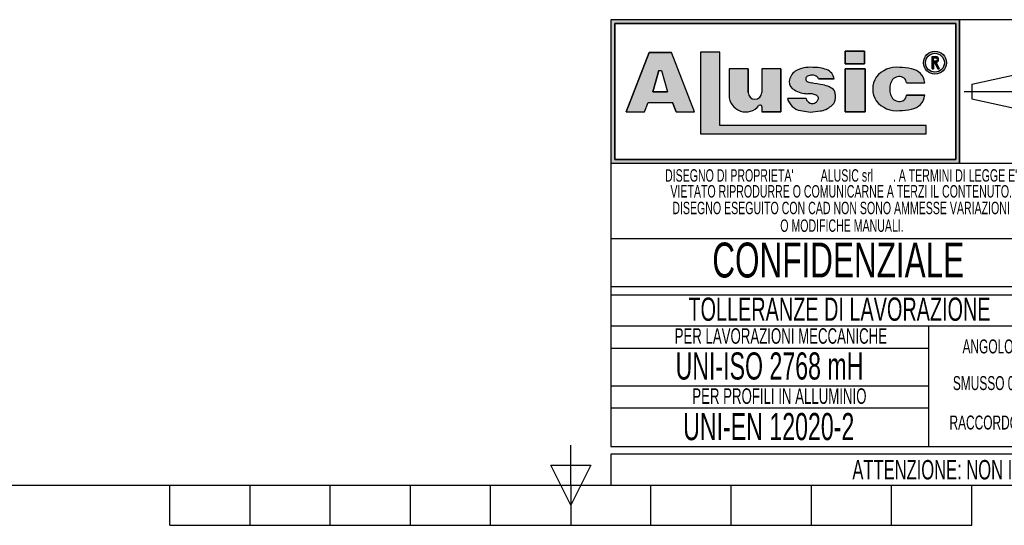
# Model space of a CAD drawing. Header units: millimetres. Extents: x 0 to 420, y 0 to 297.
# Tile 5 of 23: x 139 to 266, y 0 to 65. Entities that reach past the tile are written whole.
import ezdxf
from ezdxf.enums import TextEntityAlignment as Align

# ---------------------------------------------------------------- set-up
doc = ezdxf.new("R2010")
doc.units = ezdxf.units.MM
doc.linetypes.add('CENTERX2', pattern=[20.319999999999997, 12.7, -2.54, 2.54, -2.54])
doc.layers.add('CARTIGLIO', color=140, linetype='Continuous')
doc.styles.add('SLDTEXTSTYLE0', font='TXT', dxfattribs={"width": 0.6382978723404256})
doc.styles.add('SLDTEXTSTYLE1', font='TXT', dxfattribs={"width": 0.675})

# ---------------------------------------------------------------- blocks, each defined once
blk = doc.blocks.new('SW_NOTE_0_1')
at = {"layer": 'CARTIGLIO', "color": 0, "insert": (85.40558510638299, 3.222669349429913), "char_height": 2.5, "attachment_point": 2, "style": 'SLDTEXTSTYLE0'}
blk.add_mtext("ATTENZIONE: NON INTERPRETARE IL DISEGNO. IN CASO DI QUOTE MANCANTI O POCO CHIARE CONSULTARE L'UFFICIO TECNICO", dxfattribs=at)
blk = doc.blocks.new('SW_NOTE_0_14')
at = {"layer": 'CARTIGLIO', "color": 0, "insert": (6.67819148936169, 2.320321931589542), "char_height": 1.8, "attachment_point": 2, "style": 'SLDTEXTSTYLE0'}
blk.add_mtext("ANGOLO ±10'", dxfattribs=at)
blk = doc.blocks.new('SW_NOTE_0_15')
at = {"layer": 'CARTIGLIO', "color": 0, "insert": (23.93617021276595, 3.867203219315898), "char_height": 3, "attachment_point": 2, "style": 'SLDTEXTSTYLE0'}
blk.add_mtext('TOLLERANZE DI LAVORAZIONE', dxfattribs=at)
blk = doc.blocks.new('SW_NOTE_0_16')
at = {"layer": 'CARTIGLIO', "color": 0, "insert": (21.07265624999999, 5.800804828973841), "char_height": 4.500000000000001, "attachment_point": 2, "style": 'SLDTEXTSTYLE1'}
blk.add_mtext('CONFIDENZIALE', dxfattribs=at)
blk = doc.blocks.new('SW_NOTE_0_17')
at = {"layer": 'CARTIGLIO', "color": 0, "insert": (28.04255319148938, 2.062508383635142), "char_height": 1.6, "attachment_point": 2, "style": 'SLDTEXTSTYLE0'}
blk.add_mtext('DISEGNO ESEGUITO CON CAD NON SONO AMMESSE VARIAZIONI', dxfattribs=at)
blk = doc.blocks.new('SW_NOTE_0_18')
at = {"layer": 'CARTIGLIO', "color": 0, "insert": (27.3404255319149, 2.062508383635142), "char_height": 1.6, "attachment_point": 2, "style": 'SLDTEXTSTYLE0'}
blk.add_mtext('VIETATO RIPRODURRE O COMUNICARNE A TERZI IL CONTENUTO.', dxfattribs=at)
blk = doc.blocks.new('SW_NOTE_0_19')
at = {"layer": 'CARTIGLIO', "color": 0, "insert": (7.587765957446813, 2.320321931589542), "char_height": 1.8, "attachment_point": 2, "style": 'SLDTEXTSTYLE0'}
blk.add_mtext('SMUSSO 0.5x45°', dxfattribs=at)
blk = doc.blocks.new('SW_NOTE_0_20')
at = {"layer": 'CARTIGLIO', "color": 0, "insert": (10.40425531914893, 2.062508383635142), "char_height": 1.6, "attachment_point": 2, "style": 'SLDTEXTSTYLE0'}
blk.add_mtext('O MODIFICHE MANUALI.', dxfattribs=at)
blk = doc.blocks.new('SW_NOTE_0_21')
at = {"layer": 'CARTIGLIO', "color": 0, "char_height": 1.6, "attachment_point": 2, "style": 'SLDTEXTSTYLE0'}
for s, insert in [("DISEGNO DI PROPRIETA'", (10.27659574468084, 2.062508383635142)), ('ALUSIC srl', (25.45120500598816, 2.062508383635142)), (". A TERMINI DI LEGGE E'", (39.41078027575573, 2.062508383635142))]:
    blk.add_mtext(s, dxfattribs=dict(at, insert=insert))
blk = doc.blocks.new('SW_NOTE_0_22')
at = {"layer": 'CARTIGLIO', "color": 0, "insert": (8.569148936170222, 2.320321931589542), "char_height": 1.8, "attachment_point": 2, "style": 'SLDTEXTSTYLE0'}
blk.add_mtext('RACCORDO R 0.5', dxfattribs=at)
blk = doc.blocks.new('SW_NOTE_0_23')
at = {"layer": 'CARTIGLIO', "color": 0, "insert": (18.30319148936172, 2.578135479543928), "char_height": 2, "attachment_point": 2, "style": 'SLDTEXTSTYLE0'}
blk.add_mtext('PER LAVORAZIONI MECCANICHE', dxfattribs=at)
blk = doc.blocks.new('SW_NOTE_0_24')
at = {"layer": 'CARTIGLIO', "color": 0, "insert": (15.68484042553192, 4.511737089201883), "char_height": 3.5, "attachment_point": 2, "style": 'SLDTEXTSTYLE0'}
blk.add_mtext('UNI-ISO 2768 mH', dxfattribs=at)
blk = doc.blocks.new('SW_NOTE_0_25')
at = {"layer": 'CARTIGLIO', "color": 0, "insert": (13.85638297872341, 2.578135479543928), "char_height": 2, "attachment_point": 2, "style": 'SLDTEXTSTYLE0'}
blk.add_mtext('PER PROFILI IN ALLUMINIO', dxfattribs=at)
blk = doc.blocks.new('SW_NOTE_0_26')
at = {"layer": 'CARTIGLIO', "color": 0, "insert": (14.05585106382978, 4.511737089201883), "char_height": 3.5, "attachment_point": 2, "style": 'SLDTEXTSTYLE0'}
blk.add_mtext('UNI-EN 12020-2', dxfattribs=at)
blk = doc.blocks.new('Cartiglio ALUSIC')
at = {"layer": 'CARTIGLIO'}
h = blk.add_hatch(color=256, dxfattribs=at)
h.paths.add_polyline_path([(113.971100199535, 149.9990413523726), (113.971100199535, 131.4990413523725), (158.971100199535, 131.4990413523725), (158.971100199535, 149.9990413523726)], flags=0)
h.paths.add_polyline_path([(114.471100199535, 131.9990413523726), (114.471100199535, 149.4990413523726), (158.471100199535, 149.4990413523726), (158.471100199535, 131.9990413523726)], flags=0)
h = blk.add_hatch(color=256, dxfattribs=at)
h.paths.add_polyline_path([(118.292263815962, 138.1064632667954), (118.7611454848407, 139.3206628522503), (121.9303757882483, 139.3206628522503), (122.3992574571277, 138.1064632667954), (124.7510688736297, 138.1064632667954), (121.7833115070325, 145.7916640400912), (118.9082097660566, 145.7916640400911), (115.9404523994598, 138.1064632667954)], flags=0)
h.paths.add_polyline_path([(119.3961687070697, 140.7216809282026), (120.1708764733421, 143.4547391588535), (120.5206447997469, 143.4547391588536), (121.2953525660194, 140.721680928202)], flags=0)
for points in [[(128.0219401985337, 145.7956943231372), (125.5527056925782, 145.7956943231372), (125.5527056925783, 135.2696801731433), (154.6424359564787, 135.2696801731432), (154.6424359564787, 136.3597302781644), (128.0219401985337, 136.3597302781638)], [(144.2116339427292, 145.9308884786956), (144.2116339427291, 144.3245774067), (146.6985305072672, 144.3245774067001), (146.6985305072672, 145.9308884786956)], [(146.7838932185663, 143.6808359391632), (144.2116339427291, 143.6808359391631), (144.2116339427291, 138.1064632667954), (146.7838932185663, 138.1064632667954)]]:
    blk.add_hatch(color=256, dxfattribs=at).paths.add_polyline_path(points, flags=0)
h = blk.add_hatch(color=256, dxfattribs=at)
edge = h.paths.add_edge_path(flags=0)
edge.add_arc((155.7921827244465, 144.4510199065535), 1.479868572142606, 0, 360)
edge = h.paths.add_edge_path(flags=0)
edge.add_arc((155.7921827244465, 144.4510199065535), 1.214864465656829, 0, 360)
h = blk.add_hatch(color=256, dxfattribs=at)
edge = h.paths.add_edge_path(flags=0)
edge.add_arc((155.8903200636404, 144.8676091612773), 0.3723980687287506, 277.1406326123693, 450.0000000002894)
edge.add_line((155.8903200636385, 145.240007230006), (155.450204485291, 145.240007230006))
edge.add_line((155.450204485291, 145.240007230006), (155.450204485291, 143.6880606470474))
edge.add_line((155.450204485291, 143.6880606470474), (155.605611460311, 143.6880606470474))
edge.add_line((155.605611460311, 143.6880606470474), (155.605611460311, 144.4952110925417))
edge.add_line((155.605611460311, 144.4952110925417), (155.764003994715, 144.4952110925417))
edge.add_line((155.764003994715, 144.4952110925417), (156.171212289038, 143.6880606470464))
edge.add_line((156.171212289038, 143.6880606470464), (156.3452765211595, 143.6880606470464))
edge.add_line((156.3452765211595, 143.6880606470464), (155.9366110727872, 144.4980993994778))
edge = h.paths.add_edge_path(flags=0)
edge.add_line((155.6056114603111, 145.0846002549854), (155.8903200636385, 145.0846002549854))
edge.add_arc((155.8903200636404, 144.8676091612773), 0.2169910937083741, -90.00000000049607, 90.00000000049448, ccw=False)
edge.add_line((155.8903200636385, 144.6506180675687), (155.6056114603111, 144.6506180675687))
edge.add_line((155.6056114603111, 144.6506180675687), (155.6056114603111, 145.0846002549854))
h = blk.add_hatch(color=256, dxfattribs=at)
edge = h.paths.add_edge_path(flags=0)
edge.add_arc((132.5578484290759, 140.6186164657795), 0.8721260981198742, 180, 360, ccw=False)
edge.add_line((131.6857223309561, 140.6186164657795), (131.6857223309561, 143.6808359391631))
edge.add_line((131.6857223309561, 143.6808359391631), (129.2243885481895, 143.6808359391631))
edge.add_line((129.2243885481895, 143.6808359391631), (129.2243885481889, 140.2640777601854))
edge.add_arc((131.3820030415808, 140.2640777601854), 2.157614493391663, 180, 321.9680973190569)
edge.add_arc((133.2350345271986, 138.8146685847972), 0.1949400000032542, 3.751097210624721e-10, 141.9680973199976, ccw=False)
edge.add_line((133.4299745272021, 138.8146685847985), (133.4299745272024, 138.106463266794))
edge.add_line((133.4299745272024, 138.106463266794), (135.91068894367, 138.106463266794))
edge.add_line((135.91068894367, 138.106463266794), (135.9106889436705, 143.6808359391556))
edge.add_line((135.9106889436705, 143.6808359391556), (133.4299745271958, 143.6808359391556))
edge.add_line((133.4299745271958, 143.6808359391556), (133.4299745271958, 140.6186164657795))
h = blk.add_hatch(color=256, dxfattribs=at)
edge = h.paths.add_edge_path(flags=0)
edge.add_line((139.7219511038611, 138.0874905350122), (140.9616140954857, 138.2313935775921))
edge.add_arc((140.6251358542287, 140.9172664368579), 2.706867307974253, 277.1406456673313, 311.0032214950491)
edge.add_arc((141.7459062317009, 139.8536948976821), 1.178212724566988, 303.7868133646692, 347.8980612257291)
edge.add_arc((141.0550130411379, 140.1458147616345), 1.920162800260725, 343.6935231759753, 381.4193527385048)
edge.add_arc((140.9170023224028, 138.8528855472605), 2.77207698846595, 46.00269433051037, 81.25096772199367)
edge.add_arc((133.1604335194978, 99.54681763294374), 42.8338661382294, 78.993004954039, 81.01866969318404)
edge.add_arc((140.0875549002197, 143.5111497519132), 1.672976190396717, 238.77709912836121, 261.74465207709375, ccw=False)
edge.add_arc((139.511171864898, 142.3534770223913), 0.3988810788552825, 114.64010585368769, 223.1865854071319, ccw=False)
edge.add_arc((139.9292750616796, 141.471492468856), 1.374925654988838, 90.51660503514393, 115.15343256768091, ccw=False)
edge.add_arc((139.978971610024, 141.8617877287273), 0.986530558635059, 50.69488274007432, 93.60864602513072, ccw=False)
edge.add_arc((140.2656634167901, 142.2302567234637), 0.519939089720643, 14.547573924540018, 49.4198797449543, ccw=False)
edge.add_line((140.7689329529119, 142.3608569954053), (142.7634621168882, 142.3608569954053))
edge.add_arc((141.3534729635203, 142.2214802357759), 1.416861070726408, 5.645321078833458, 71.38339334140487)
edge.add_arc((140.0918708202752, 138.6413140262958), 5.212710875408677, 70.80435731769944, 90.86664277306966)
edge.add_arc((139.6876943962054, 140.01898057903), 3.848224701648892, 85.15036290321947, 119.9120405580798)
edge.add_arc((138.7589405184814, 141.8826763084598), 1.774008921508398, 123.9309471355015, 174.9914571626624)
edge.add_arc((138.007121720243, 141.9227892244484), 1.021881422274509, 173.5516105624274, 249.3813116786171)
edge.add_arc((139.4480837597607, 143.8857829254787), 3.430150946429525, 238.3320469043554, 269.1908231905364)
edge.add_arc((139.5671105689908, 138.3083973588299), 2.154096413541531, 64.99796384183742, 94.45891481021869, ccw=False)
edge.add_arc((140.3551381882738, 139.8813550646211), 0.398545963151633, -35.586121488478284, 72.11412463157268, ccw=False)
edge.add_arc((139.9862171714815, 139.9393420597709), 0.7512299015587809, 245.201083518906, 337.29941344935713, ccw=False)
edge.add_arc((139.934335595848, 140.0154535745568), 0.8024620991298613, 192.5591591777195, 250.8523518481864, ccw=False)
edge.add_line((139.1510748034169, 139.8409601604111), (136.768183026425, 139.8409601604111))
edge.add_arc((138.8654850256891, 140.4022414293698), 2.1711085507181, 194.9824340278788, 258.3364147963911)
edge.add_line((138.4265630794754, 138.2759630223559), (139.7219511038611, 138.0874905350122))
h = blk.add_hatch(color=256, dxfattribs=at)
edge = h.paths.add_edge_path(flags=0)
edge.add_arc((151.1448446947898, 140.5631500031), 1.095489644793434, 191.1589777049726, 269.9285492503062, ccw=False)
edge.add_arc((152.2932291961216, 141.066632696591), 2.335462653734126, 162.1599290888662, 197.8400709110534, ccw=False)
edge.add_arc((151.1448446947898, 141.5701153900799), 1.095489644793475, 90.07145075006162, 168.8410222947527, ccw=False)
edge.add_arc((151.2517282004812, 141.8150308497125), 0.8574339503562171, 2.566657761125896, 97.25285314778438, ccw=False)
edge.add_line((152.108301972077, 141.8534281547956), (154.4848142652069, 141.8534281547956))
edge.add_arc((152.4212904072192, 141.6061501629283), 2.078287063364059, 6.833333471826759, 81.00039250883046)
edge.add_arc((151.336234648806, 138.6914263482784), 5.163706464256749, 74.1517675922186, 91.31975036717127)
edge.add_arc((150.8738064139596, 140.4366829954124), 3.434301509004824, 84.25969198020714, 140.8312604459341)
edge.add_arc((150.5707293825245, 141.0666326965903), 2.817144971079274, 146.8823062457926, 213.1176937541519)
edge.add_arc((150.87380641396, 141.6965823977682), 3.434301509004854, 219.1687395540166, 275.7403080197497)
edge.add_arc((151.3362346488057, 143.4418390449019), 5.163706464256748, 268.6802496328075, 285.8482324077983)
edge.add_arc((152.4212904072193, 140.5271152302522), 2.078287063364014, 278.9996074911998, 353.1666665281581)
edge.add_line((154.4848142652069, 140.2798372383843), (152.1083019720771, 140.2798372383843))
edge.add_arc((151.2517282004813, 140.3182345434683), 0.8574339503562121, 262.7471468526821, 357.4333422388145, ccw=False)
for p, q in [((113.971100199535, 149.9990413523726), (113.971100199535, 131.4990413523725)), ((113.971100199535, 149.9990413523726), (113.971100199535, 94.99904135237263)), ((173.971100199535, 149.9990413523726), (113.971100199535, 149.9990413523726)), ((158.971100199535, 149.9990413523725), (113.971100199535, 149.9990413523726)), ((113.971100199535, 149.9990413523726), (113.971100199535, 131.4990413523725)), ((113.971100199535, 149.9990413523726), (113.971100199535, 115.5498549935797)), ((158.971100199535, 131.4990413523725), (158.971100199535, 149.9990413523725)), ((158.971100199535, 149.9990413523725), (158.971100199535, 131.4990413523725)), ((114.471100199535, 131.9990413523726), (114.471100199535, 149.4990413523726)), ((114.471100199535, 149.4990413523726), (114.471100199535, 131.9990413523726)), ((114.471100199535, 149.4990413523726), (158.471100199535, 149.4990413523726)), ((158.471100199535, 149.4990413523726), (114.471100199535, 149.4990413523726)), ((158.471100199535, 149.4990413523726), (158.471100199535, 131.9990413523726)), ((158.471100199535, 131.9990413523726), (158.471100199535, 149.4990413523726)), ((118.9082097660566, 145.7916640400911), (115.9404523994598, 138.1064632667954)), ((115.9404523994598, 138.1064632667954), (118.9082097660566, 145.7916640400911)), ((121.7833115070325, 145.7916640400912), (118.9082097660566, 145.7916640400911)), ((118.9082097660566, 145.7916640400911), (121.7833115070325, 145.7916640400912)), ((124.7510688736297, 138.1064632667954), (121.7833115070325, 145.7916640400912)), ((124.7510688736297, 138.1064632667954), (121.7833115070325, 145.7916640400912)), ((128.0219401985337, 145.7956943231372), (125.5527056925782, 145.7956943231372)), ((125.5527056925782, 145.7956943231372), (125.5527056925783, 135.2696801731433)), ((128.0219401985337, 145.7956943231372), (125.5527056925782, 145.7956943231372)), ((125.5527056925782, 145.7956943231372), (125.5527056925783, 135.2696801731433)), ((128.0219401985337, 136.3597302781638), (128.0219401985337, 145.7956943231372)), ((128.0219401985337, 136.3597302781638), (128.0219401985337, 145.7956943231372)), ((146.6985305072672, 145.9308884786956), (144.2116339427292, 145.9308884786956)), ((144.2116339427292, 145.9308884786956), (144.2116339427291, 144.3245774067)), ((144.2116339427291, 144.3245774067), (144.2116339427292, 145.9308884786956)), ((144.2116339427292, 145.9308884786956), (146.6985305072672, 145.9308884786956)), ((146.6985305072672, 145.9308884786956), (146.6985305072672, 144.3245774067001)), ((146.6985305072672, 144.3245774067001), (146.6985305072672, 145.9308884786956)), ((155.450204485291, 143.6880606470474), (155.450204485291, 145.240007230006)), ((155.450204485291, 143.6880606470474), (155.450204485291, 145.240007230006)), ((155.450204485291, 145.240007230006), (155.8903200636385, 145.240007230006)), ((155.450204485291, 145.240007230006), (155.8903200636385, 145.240007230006)), ((155.6056114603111, 145.0846002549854), (155.8903200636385, 145.0846002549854)), ((155.6056114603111, 144.6506180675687), (155.6056114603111, 145.0846002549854)), ((155.6056114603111, 144.6506180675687), (155.6056114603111, 145.0846002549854)), ((155.6056114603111, 145.0846002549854), (155.8903200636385, 145.0846002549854)), ((129.2243885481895, 143.6808359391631), (129.2243885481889, 140.2640777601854)), ((131.6857223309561, 143.6808359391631), (129.2243885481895, 143.6808359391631)), ((131.6857223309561, 143.6808359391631), (129.2243885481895, 143.6808359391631)), ((129.2243885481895, 143.6808359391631), (129.2243885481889, 140.2640777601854)), ((131.6857223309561, 140.6186164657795), (131.6857223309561, 143.6808359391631)), ((131.6857223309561, 143.6808359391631), (131.6857223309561, 140.6186164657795)), ((135.9106889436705, 143.6808359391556), (133.4299745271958, 143.6808359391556)), ((133.4299745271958, 143.6808359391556), (133.4299745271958, 140.6186164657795)), ((133.4299745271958, 143.6808359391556), (133.4299745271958, 140.6186164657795)), ((135.9106889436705, 143.6808359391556), (133.4299745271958, 143.6808359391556)), ((135.9106889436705, 143.6808359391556), (135.91068894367, 138.106463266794)), ((135.91068894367, 138.106463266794), (135.9106889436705, 143.6808359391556)), ((144.2116339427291, 144.3245774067), (146.6985305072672, 144.3245774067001)), ((146.6985305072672, 144.3245774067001), (144.2116339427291, 144.3245774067)), ((146.7838932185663, 143.6808359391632), (144.2116339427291, 143.6808359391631)), ((144.2116339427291, 143.6808359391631), (144.2116339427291, 138.1064632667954)), ((144.2116339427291, 143.6808359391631), (146.7838932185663, 143.6808359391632)), ((144.2116339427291, 138.1064632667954), (144.2116339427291, 143.6808359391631)), ((146.7838932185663, 138.1064632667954), (146.7838932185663, 143.6808359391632)), ((146.7838932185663, 143.6808359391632), (146.7838932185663, 138.1064632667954)), ((155.450204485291, 143.6880606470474), (155.605611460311, 143.6880606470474)), ((155.605611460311, 143.6880606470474), (155.450204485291, 143.6880606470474)), ((155.6056114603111, 144.6506180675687), (155.8903200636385, 144.6506180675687)), ((155.8903200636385, 144.6506180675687), (155.6056114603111, 144.6506180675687)), ((155.605611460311, 144.4952110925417), (155.605611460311, 143.6880606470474)), ((155.605611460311, 143.6880606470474), (155.605611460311, 144.4952110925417)), ((155.764003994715, 144.4952110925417), (155.605611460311, 144.4952110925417)), ((155.605611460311, 144.4952110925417), (155.764003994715, 144.4952110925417)), ((156.171212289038, 143.6880606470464), (155.764003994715, 144.4952110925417)), ((155.764003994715, 144.4952110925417), (156.171212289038, 143.6880606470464)), ((155.9366110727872, 144.4980993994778), (156.3452765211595, 143.6880606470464)), ((155.9366110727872, 144.4980993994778), (156.3452765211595, 143.6880606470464)), ((156.171212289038, 143.6880606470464), (156.3452765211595, 143.6880606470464)), ((156.3452765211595, 143.6880606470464), (156.171212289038, 143.6880606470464)), ((119.3961687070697, 140.7216809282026), (120.1708764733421, 143.4547391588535)), ((120.1708764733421, 143.4547391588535), (119.3961687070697, 140.7216809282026)), ((120.1708764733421, 143.4547391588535), (120.5206447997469, 143.4547391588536)), ((120.1708764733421, 143.4547391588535), (120.5206447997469, 143.4547391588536)), ((120.5206447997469, 143.4547391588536), (121.2953525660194, 140.721680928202)), ((120.5206447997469, 143.4547391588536), (121.2953525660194, 140.721680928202)), ((140.7689329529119, 142.3608569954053), (142.7634621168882, 142.3608569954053)), ((142.7634621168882, 142.3608569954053), (140.7689329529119, 142.3608569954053)), ((160.5624374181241, 141.7060810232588), (166.0550106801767, 142.8872795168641)), ((152.108301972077, 141.8534281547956), (154.4848142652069, 141.8534281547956)), ((152.108301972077, 141.8534281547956), (154.4848142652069, 141.8534281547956)), ((160.5624374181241, 141.7060810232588), (160.5624374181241, 139.7920016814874)), ((121.2953525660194, 140.721680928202), (119.3961687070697, 140.7216809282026)), ((119.3961687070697, 140.7216809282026), (121.2953525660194, 140.721680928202)), ((139.1510748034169, 139.8409601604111), (136.768183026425, 139.8409601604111)), ((139.1510748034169, 139.8409601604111), (136.768183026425, 139.8409601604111)), ((154.4848142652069, 140.2798372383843), (152.1083019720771, 140.2798372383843)), ((152.1083019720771, 140.2798372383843), (154.4848142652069, 140.2798372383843)), ((160.5624374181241, 139.7920016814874), (166.0550106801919, 138.6108031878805)), ((118.292263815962, 138.1064632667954), (118.7611454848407, 139.3206628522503)), ((118.292263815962, 138.1064632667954), (118.7611454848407, 139.3206628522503)), ((118.7611454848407, 139.3206628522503), (121.9303757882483, 139.3206628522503)), ((118.7611454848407, 139.3206628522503), (121.9303757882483, 139.3206628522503)), ((122.3992574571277, 138.1064632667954), (121.9303757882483, 139.3206628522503)), ((121.9303757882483, 139.3206628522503), (122.3992574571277, 138.1064632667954)), ((133.4299745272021, 138.8146685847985), (133.4299745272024, 138.106463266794)), ((133.4299745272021, 138.8146685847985), (133.4299745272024, 138.106463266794)), ((115.9404523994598, 138.1064632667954), (118.292263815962, 138.1064632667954)), ((115.9404523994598, 138.1064632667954), (118.292263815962, 138.1064632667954)), ((122.3992574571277, 138.1064632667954), (124.7510688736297, 138.1064632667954)), ((122.3992574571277, 138.1064632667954), (124.7510688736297, 138.1064632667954)), ((133.4299745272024, 138.106463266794), (135.91068894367, 138.106463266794)), ((135.91068894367, 138.106463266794), (133.4299745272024, 138.106463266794)), ((138.4265630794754, 138.2759630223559), (139.7219511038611, 138.0874905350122)), ((138.4265630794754, 138.2759630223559), (139.7219511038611, 138.0874905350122)), ((139.7219511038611, 138.0874905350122), (140.9616140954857, 138.2313935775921)), ((139.7219511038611, 138.0874905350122), (140.9616140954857, 138.2313935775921)), ((144.2116339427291, 138.1064632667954), (146.7838932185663, 138.1064632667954)), ((146.7838932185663, 138.1064632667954), (144.2116339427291, 138.1064632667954)), ((154.6424359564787, 136.3597302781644), (128.0219401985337, 136.3597302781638)), ((154.6424359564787, 136.3597302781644), (128.0219401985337, 136.3597302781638)), ((154.6424359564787, 135.2696801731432), (154.6424359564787, 136.3597302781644)), ((154.6424359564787, 135.2696801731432), (154.6424359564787, 136.3597302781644)), ((125.5527056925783, 135.2696801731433), (154.6424359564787, 135.2696801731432)), ((125.5527056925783, 135.2696801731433), (154.6424359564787, 135.2696801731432)), ((113.971100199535, 131.4990413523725), (158.971100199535, 131.4990413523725)), ((113.971100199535, 131.4990413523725), (173.971100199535, 131.4990413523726)), ((158.471100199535, 131.9990413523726), (114.471100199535, 131.9990413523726)), ((114.471100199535, 131.9990413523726), (158.471100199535, 131.9990413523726)), ((173.971100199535, 121.7636603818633), (113.971100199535, 121.7636603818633)), ((173.971100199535, 115.5498549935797), (113.971100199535, 115.5498549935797)), ((113.971100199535, 114.5498549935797), (173.971100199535, 114.5498549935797)), ((113.971100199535, 114.5498549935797), (113.971100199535, 94.99904135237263)), ((173.9571410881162, 110.4900006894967), (113.9571410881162, 110.4900006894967)), ((154.9806365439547, 94.99904135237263), (154.9806365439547, 110.4900006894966)), ((113.971100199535, 107.6716313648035), (154.9806365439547, 107.6716313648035)), ((154.9806365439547, 102.7445210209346), (113.971100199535, 102.7445210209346)), ((113.9850593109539, 99.96496483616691), (154.9945956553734, 99.96496483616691)), ((113.971100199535, 94.99904135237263), (173.971100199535, 94.99904135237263)), ((313.621100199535, 93.99904135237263), (113.971100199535, 93.99904135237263)), ((113.971100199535, 93.99904135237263), (113.971100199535, 89.99904135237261)), ((113.971100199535, 89.99904135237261), (313.621100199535, 89.99904135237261))]:
    blk.add_line(p, q, dxfattribs=at)
at = {"layer": 'CARTIGLIO', "linetype": 'CENTERX2'}
blk.add_line((159.5584198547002, 140.749041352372), (173.3837805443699, 140.749041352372), dxfattribs=at)
at = {"layer": 'CARTIGLIO', "linetype": 'Continuous'}
blk.add_line((113.9695322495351, 89.99904135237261), (313.621100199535, 89.99904135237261), dxfattribs=at)
at = {"layer": 'CARTIGLIO'}
for radius in [1.479868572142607, 1.479868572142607, 1.214864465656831, 1.214864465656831]:
    blk.add_circle((155.7921827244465, 144.4510199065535), radius, dxfattribs=at)
for centre, radius, start, end in [((155.8903200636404, 144.8676091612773), 0.3723980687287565, 277.1406326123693, 90.00000000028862), ((155.8903200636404, 144.8676091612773), 0.3723980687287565, 277.1406326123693, 90.00000000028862), ((155.8903200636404, 144.8676091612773), 0.2169910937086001, 269.9999999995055, 90.00000000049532), ((155.8903200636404, 144.8676091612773), 0.2169910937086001, 269.9999999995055, 90.00000000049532), ((139.6876943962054, 140.01898057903), 3.848224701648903, 85.15036290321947, 119.9120405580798), ((139.6876943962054, 140.01898057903), 3.848224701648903, 85.15036290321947, 119.9120405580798), ((140.0918708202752, 138.6413140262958), 5.212710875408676, 70.80435731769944, 90.86664277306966), ((140.0918708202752, 138.6413140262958), 5.212710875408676, 70.80435731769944, 90.86664277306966), ((150.8738064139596, 140.4366829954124), 3.434301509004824, 84.25969198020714, 140.8312604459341), ((150.8738064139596, 140.4366829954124), 3.434301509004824, 84.25969198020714, 140.8312604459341), ((151.336234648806, 138.6914263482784), 5.163706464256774, 74.1517675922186, 91.31975036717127), ((151.336234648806, 138.6914263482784), 5.163706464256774, 74.1517675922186, 91.31975036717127), ((152.4212904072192, 141.6061501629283), 2.078287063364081, 6.833333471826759, 81.00039250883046), ((152.4212904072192, 141.6061501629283), 2.078287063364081, 6.833333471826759, 81.00039250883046), ((138.7589405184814, 141.8826763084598), 1.774008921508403, 123.9309471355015, 174.9914571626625), ((138.7589405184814, 141.8826763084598), 1.774008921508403, 123.9309471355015, 174.9914571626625), ((139.511171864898, 142.3534770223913), 0.3988810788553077, 114.6401058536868, 223.1865854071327), ((139.511171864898, 142.3534770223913), 0.3988810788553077, 114.6401058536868, 223.1865854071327), ((139.9292750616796, 141.471492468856), 1.374925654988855, 90.51660503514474, 115.1534325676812), ((139.9292750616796, 141.471492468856), 1.374925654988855, 90.51660503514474, 115.1534325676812), ((139.978971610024, 141.8617877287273), 0.9865305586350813, 50.69488274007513, 93.60864602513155), ((139.978971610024, 141.8617877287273), 0.9865305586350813, 50.69488274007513, 93.60864602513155), ((140.2656634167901, 142.2302567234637), 0.5199390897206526, 14.5475739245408, 49.41987974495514), ((140.2656634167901, 142.2302567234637), 0.5199390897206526, 14.5475739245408, 49.41987974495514), ((141.3534729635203, 142.2214802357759), 1.416861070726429, 5.645321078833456, 71.38339334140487), ((141.3534729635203, 142.2214802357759), 1.416861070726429, 5.645321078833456, 71.38339334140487), ((150.5707293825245, 141.0666326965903), 2.81714497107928, 146.8823062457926, 213.1176937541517), ((150.5707293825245, 141.0666326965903), 2.81714497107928, 146.8823062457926, 213.1176937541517), ((151.1448446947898, 141.5701153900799), 1.095489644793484, 90.07145075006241, 168.8410222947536), ((151.1448446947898, 141.5701153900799), 1.095489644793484, 90.07145075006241, 168.8410222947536), ((151.2517282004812, 141.8150308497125), 0.8574339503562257, 2.566657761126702, 97.25285314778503), ((151.2517282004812, 141.8150308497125), 0.8574339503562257, 2.566657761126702, 97.25285314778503), ((138.007121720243, 141.9227892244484), 1.021881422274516, 173.5516105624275, 249.381311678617), ((138.007121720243, 141.9227892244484), 1.021881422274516, 173.5516105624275, 249.381311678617), ((140.0875549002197, 143.5111497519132), 1.672976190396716, 238.777099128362, 261.7446520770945), ((140.0875549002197, 143.5111497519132), 1.672976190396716, 238.777099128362, 261.7446520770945), ((133.1604335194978, 99.54681763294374), 42.83386613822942, 78.993004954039, 81.01866969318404), ((133.1604335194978, 99.54681763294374), 42.83386613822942, 78.993004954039, 81.01866969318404), ((140.9170023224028, 138.8528855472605), 2.77207698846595, 46.00269433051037, 81.25096772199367), ((140.9170023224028, 138.8528855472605), 2.77207698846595, 46.00269433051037, 81.25096772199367), ((152.2932291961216, 141.066632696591), 2.335462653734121, 162.159929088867, 197.8400709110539), ((152.2932291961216, 141.066632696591), 2.335462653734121, 162.159929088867, 197.8400709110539), ((131.3820030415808, 140.2640777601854), 2.157614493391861, 180, 321.9680973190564), ((131.3820030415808, 140.2640777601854), 2.157614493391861, 180, 321.9680973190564), ((132.5578484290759, 140.6186164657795), 0.8721260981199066, 180, 0), ((132.5578484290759, 140.6186164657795), 0.8721260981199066, 180, 0), ((138.8654850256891, 140.4022414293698), 2.171108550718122, 194.9824340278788, 258.3364147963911), ((138.8654850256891, 140.4022414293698), 2.171108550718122, 194.9824340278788, 258.3364147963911), ((139.4480837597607, 143.8857829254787), 3.430150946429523, 238.3320469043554, 269.1908231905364), ((139.4480837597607, 143.8857829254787), 3.430150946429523, 238.3320469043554, 269.1908231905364), ((139.934335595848, 140.0154535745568), 0.8024620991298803, 192.5591591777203, 250.8523518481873), ((139.934335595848, 140.0154535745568), 0.8024620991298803, 192.5591591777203, 250.8523518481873), ((139.5671105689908, 138.3083973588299), 2.154096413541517, 64.99796384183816, 94.45891481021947), ((139.5671105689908, 138.3083973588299), 2.154096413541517, 64.99796384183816, 94.45891481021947), ((140.3551381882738, 139.8813550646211), 0.398545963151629, 324.4138785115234, 72.11412463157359), ((140.3551381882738, 139.8813550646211), 0.398545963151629, 324.4138785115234, 72.11412463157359), ((141.0550130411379, 140.1458147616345), 1.920162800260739, 343.6935231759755, 21.41935273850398), ((141.0550130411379, 140.1458147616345), 1.920162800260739, 343.6935231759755, 21.41935273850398), ((151.1448446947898, 140.5631500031), 1.095489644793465, 191.1589777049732, 269.9285492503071), ((151.1448446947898, 140.5631500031), 1.095489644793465, 191.1589777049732, 269.9285492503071), ((151.2517282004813, 140.3182345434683), 0.8574339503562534, 262.7471468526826, 357.4333422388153), ((151.2517282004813, 140.3182345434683), 0.8574339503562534, 262.7471468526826, 357.4333422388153), ((152.4212904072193, 140.5271152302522), 2.078287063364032, 278.9996074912, 353.1666665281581), ((152.4212904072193, 140.5271152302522), 2.078287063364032, 278.9996074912, 353.1666665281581), ((133.2350345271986, 138.8146685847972), 0.1949400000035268, 3.759104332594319e-10, 141.9680973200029), ((133.2350345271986, 138.8146685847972), 0.1949400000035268, 3.759104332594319e-10, 141.9680973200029), ((139.9862171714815, 139.9393420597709), 0.7512299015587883, 245.2010835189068, 337.2994134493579), ((139.9862171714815, 139.9393420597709), 0.7512299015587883, 245.2010835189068, 337.2994134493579), ((140.6251358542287, 140.9172664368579), 2.706867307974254, 277.1406456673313, 311.0032214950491), ((140.6251358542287, 140.9172664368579), 2.706867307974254, 277.1406456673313, 311.0032214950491), ((141.7459062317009, 139.8536948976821), 1.178212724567, 303.7868133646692, 347.8980612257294), ((141.7459062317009, 139.8536948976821), 1.178212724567, 303.7868133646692, 347.8980612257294), ((150.87380641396, 141.6965823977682), 3.434301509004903, 219.1687395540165, 275.7403080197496), ((150.87380641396, 141.6965823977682), 3.434301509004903, 219.1687395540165, 275.7403080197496), ((151.3362346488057, 143.4418390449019), 5.163706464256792, 268.6802496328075, 285.8482324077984), ((151.3362346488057, 143.4418390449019), 5.163706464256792, 268.6802496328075, 285.8482324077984)]:
    blk.add_arc(centre, radius, start, end, dxfattribs=at)
at = {"layer": 'CARTIGLIO', "color": 140}
for name, p in [('SW_NOTE_0_21', (118.9711016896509, 128.6603244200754)), ('SW_NOTE_0_18', (116.3533271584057, 126.6141659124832)), ('SW_NOTE_0_17', (115.6355512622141, 124.4682551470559)), ('SW_NOTE_0_20', (133.3899886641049, 122.1920407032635)), ('SW_NOTE_0_16', (122.2362996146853, 115.4679531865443)), ('SW_NOTE_0_15', (119.5374520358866, 110.3183836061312)), ('SW_NOTE_0_23', (117.6003680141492, 107.6481432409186)), ('SW_NOTE_0_14', (157.5950277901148, 106.4612057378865)), ('SW_NOTE_0_24', (118.7522918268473, 102.6005131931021)), ('SW_NOTE_0_19', (156.6725276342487, 101.7341689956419)), ('SW_NOTE_0_25', (121.8587729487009, 99.90266357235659)), ('SW_NOTE_0_26', (120.2859705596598, 94.78943414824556)), ('SW_NOTE_0_22', (155.6312777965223, 96.6517264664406)), ('SW_NOTE_0_1', (127.6311861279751, 90.01640253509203))]:
    blk.add_blockref(name, p, dxfattribs=at)
at = {"layer": 'CARTIGLIO', "color": 140, "style": 'SLDTEXTSTYLE0', "width": 0.6382978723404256}
for tag, p in [('AUTOATTR8', (219.2444208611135, 110.0025032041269)), ('AUTOATTR9', (218.1221976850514, 100.4234402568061)), ('AUTOATTR0', (249.0325362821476, 100.3118048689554))]:
    blk.add_attdef(tag, text='', height=4, dxfattribs=at).set_placement(p, align=Align.TOP_CENTER)
at = {"layer": 'CARTIGLIO', "color": 140}
for tag in ['AUTOATTR13', 'AUTOATTR12', 'AUTOATTR11', 'AUTOATTR10', 'AUTOATTR7', 'AUTOATTR6', 'AUTOATTR5', 'AUTOATTR4', 'AUTOATTR3', 'AUTOATTR2', 'AUTOATTR1']:
    blk.add_attdef(tag, (0, 0), '', height=4, dxfattribs=at)

msp = doc.modelspace()

# ---------------------------------------------------------------- linework, layer by layer
at = {"layer": 'CARTIGLIO', "linetype": 'Continuous'}
for p, q in [((210.0037561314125, 5.171001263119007), (210.0037561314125, 10.34521728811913)), ((207.4166481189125, 7.758109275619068), (212.5908641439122, 7.758109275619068)), ((210.0037561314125, 2.583893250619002), (207.4166481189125, 7.758109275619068)), ((212.5908641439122, 7.758109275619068), (210.0037561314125, 2.583893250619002)), ((5.180115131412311, 5.171001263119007), (414.8273971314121, 5.171001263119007)), ((158.2615958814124, -0.003214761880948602), (158.2615958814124, 5.171001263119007)), ((168.6100279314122, -0.003214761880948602), (168.6100279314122, 5.171001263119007)), ((178.9584599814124, -0.003214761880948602), (178.9584599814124, 5.171001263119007)), ((189.3068920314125, -0.003214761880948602), (189.3068920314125, 5.171001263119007)), ((199.6553240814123, -0.003214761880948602), (199.6553240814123, 5.171001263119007)), ((210.0037561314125, 5.171001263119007), (210.0037561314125, -0.003214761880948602)), ((215.1758291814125, 5.171001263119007), (414.8273971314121, 5.171001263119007)), ((220.3521881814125, -0.003214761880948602), (220.3521881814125, 5.171001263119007)), ((230.7006202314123, -0.003214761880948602), (230.7006202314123, 5.171001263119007)), ((241.0490522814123, -0.003214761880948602), (241.0490522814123, 5.171001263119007)), ((251.3974843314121, -0.003214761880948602), (251.3974843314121, 5.171001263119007)), ((261.7459163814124, -0.003214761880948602), (261.7459163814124, 5.171001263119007)), ((158.2615958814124, -0.003214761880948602), (261.7459163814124, -0.003214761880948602))]:
    msp.add_line(p, q, dxfattribs=at)
at = {"layer": 'CARTIGLIO'}
msp.add_line((215.1773971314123, 5.171001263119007), (414.8273971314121, 5.171001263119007), dxfattribs=at)

# ---------------------------------------------------------------- block references
at = {"color": 7, "linetype": 'Continuous'}
msp.add_blockref('Cartiglio ALUSIC', (101.206296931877, -84.82804008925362), dxfattribs=at)

doc.saveas('drawing.dxf')
